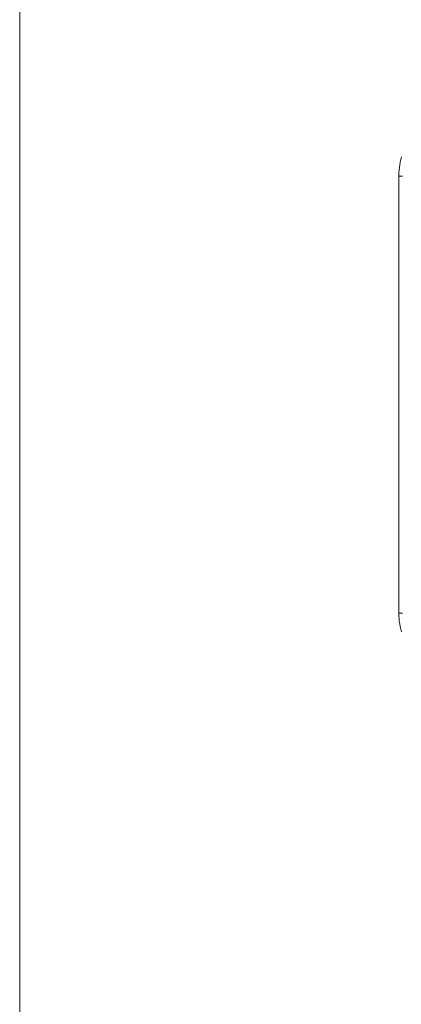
# Model space of a CAD drawing. Header units: metres. Extents: x 1.7 to 42.3, y -72.9 to -47.6.
# Tile 34 of 216: x 5.5 to 5.8, y -65.4 to -64.6. Entities that reach past the tile are written whole.
import ezdxf

# ---------------------------------------------------------------- set-up
doc = ezdxf.new("R2010")
doc.units = ezdxf.units.M
doc.layers.add('A-WALL', color=7, linetype='Continuous', lineweight=18)
doc.layers.add('I-FURN', color=7, linetype='Continuous', lineweight=18)

# ---------------------------------------------------------------- blocks, each defined once
blk = doc.blocks.new('Paredes 15 - Paredes 6-6874455-2PAV - FRIGORÍFICA')
at = {"layer": 'A-WALL', "color": 253, "true_color": 0xaaaaaa}
blk.add_line((5.508673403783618, -65.41448203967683), (5.508673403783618, -57.40408142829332), dxfattribs=at)
blk = doc.blocks.new('ConjuntoParaAlunoTamanho6 - CJA06_ConjuntoParaAlunoTamanho6-2902653-2PAV - FRIGORÍFICA')
at = {"layer": 'I-FURN', "color": 253, "true_color": 0xaaaaaa}
for p, q in [((0.3000000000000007, 0.01196651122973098), (0.2970000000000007, 0.01196651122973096)), ((0.3000000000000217, -0.3320334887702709), (0.3000000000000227, 0.01196651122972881)), ((0.2999999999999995, -0.3320334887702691), (0.3000000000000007, 0.01196651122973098)), ((0.2999999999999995, -0.3320334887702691), (0.2969999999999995, -0.3320334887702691))]:
    blk.add_line(p, q, dxfattribs=at)
at = {"layer": 'I-FURN', "color": 253, "true_color": 0xaaaaaa, "flags": 128}
for points in [[(0.3000000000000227, 0.01196651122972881), (0.2999576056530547, 0.01408594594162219), (0.2998304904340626, 0.01620199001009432), (0.2996188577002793, 0.01831125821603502), (0.2993230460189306, 0.02041037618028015), (0.2989435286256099, 0.02249598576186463), (0.298480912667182, 0.02456475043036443), (0.2979359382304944, 0.02661336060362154)], [(0.2977748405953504, -0.347229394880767), (0.2983419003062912, -0.3451867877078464), (0.2988268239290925, -0.3431231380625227), (0.2992288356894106, -0.3410417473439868), (0.2995472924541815, -0.3389459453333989), (0.2997816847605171, -0.3368390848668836), (0.2999316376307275, -0.3347245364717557), (0.2999969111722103, -0.3326056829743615), (0.3000000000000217, -0.3320334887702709)]]:
    blk.add_lwpolyline(points, dxfattribs=at)
blk = doc.blocks.new('4 GRE - ESCOLA DE CINEMA E AUDIOVISUAL CINE REX R07_rvt-1-2PAV - FRIGORÍFICA')
at = {"layer": 'A-WALL', "color": 253, "lineweight": 18, "true_color": 0xaaaaaa}
blk.add_blockref('Paredes 15 - Paredes 6-6874455-2PAV - FRIGORÍFICA', (1.514361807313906e-07, 2.182847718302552e-05), dxfattribs=at)
at = {"layer": 'I-FURN', "color": 253, "lineweight": 18, "true_color": 0xaaaaaa, "rotation": 180}
blk.add_blockref('ConjuntoParaAlunoTamanho6 - CJA06_ConjuntoParaAlunoTamanho6-2902653-2PAV - FRIGORÍFICA', (6.107281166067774, -65.06044595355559), dxfattribs=at)

msp = doc.modelspace()

# ---------------------------------------------------------------- block references
at = {"lineweight": 5}
msp.add_blockref('4 GRE - ESCOLA DE CINEMA E AUDIOVISUAL CINE REX R07_rvt-1-2PAV - FRIGORÍFICA', (0, 0), dxfattribs=at)

doc.saveas('drawing.dxf')
